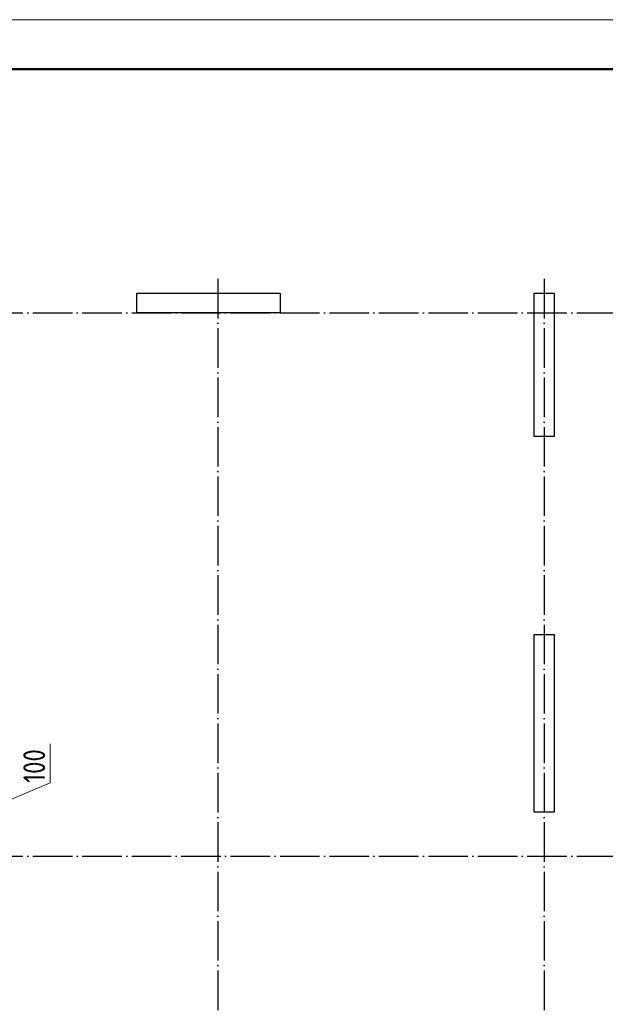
# Model space of a CAD drawing. Header units: millimetres. Extents: x -49773 to 2322955, y -3321 to 58485.
# Tile 175 of 256: x 727219 to 733142, y 30567 to 40533. Entities that reach past the tile are written whole.
import ezdxf

# ---------------------------------------------------------------- set-up
doc = ezdxf.new("R2010")
doc.units = ezdxf.units.MM
doc.linetypes.add('______11', pattern=[500, 400, -50, 0, -50])
doc.linetypes.add('______5', pattern=[1100, 800, -100, 100, -100])
doc.layers.add('Standard', color=7, linetype='Continuous', lineweight=25)
doc.layers.add('Размерная линия_ общее', color=7, linetype='Continuous', lineweight=13)
doc.layers.add('Осевая линия_ общее', color=7, linetype='______5', lineweight=13, true_color=0xa0a0a0)
doc.styles.add('ISOCPEUR', font='txt')

msp = doc.modelspace()

# ---------------------------------------------------------------- linework, layer by layer
at = {"color": 7, "linetype": 'Continuous', "lineweight": 25, "transparency": 33554687}
for p, q in [((728403.9, 37565.4), (728403.9, 37765.4)), ((728403.9, 37765.4), (729853.9, 37765.4)), ((729853.9, 37765.4), (729853.9, 37565.4)), ((732423.9, 36315.4), (732423.9, 37765.4)), ((732423.9, 37765.4), (732623.9, 37765.4)), ((732623.9, 37765.4), (732623.9, 36315.4)), ((729853.9, 37565.4), (728403.9, 37565.4)), ((732623.9, 36315.4), (732423.9, 36315.4)), ((732423.9, 32510.4), (732423.9, 34310.4)), ((732423.9, 34310.4), (732623.9, 34310.4)), ((732623.9, 34310.4), (732623.9, 32510.4)), ((732623.9, 32510.4), (732423.9, 32510.4))]:
    msp.add_line(p, q, dxfattribs=at)
at = {"layer": 'Standard', "color": 7, "linetype": 'Continuous', "lineweight": 13, "transparency": 33554687}
msp.add_lwpolyline([(685172.9, -1466.6), (744572.9, -1466.6), (744572.9, 40533.4), (685172.9, 40533.4), (685172.9, -1466.6)], close=True, dxfattribs=at)
at = {"layer": 'Standard', "color": 7, "linetype": 'Continuous', "lineweight": 50, "transparency": 33554687}
msp.add_lwpolyline([(687172.9, 40033.4), (744072.9, 40033.4), (744072.9, -966.6), (687172.9, -966.6), (687172.9, 40033.4)], close=True, dxfattribs=at)
at = {"layer": 'Осевая линия_ общее', "color": 253, "linetype": '______11', "lineweight": -3, "true_color": 0xa0a0a0, "transparency": 33554687}
for p, q in [((729223.9, 37910.2), (729223.9, 21050.9)), ((732523.9, 37910.2), (732523.9, 21050.9)), ((690343.9, 37565.4), (734858.9, 37565.4)), ((690343.9, 32065.4), (734858.9, 32065.4))]:
    msp.add_line(p, q, dxfattribs=at)
at = {"layer": 'Размерная линия_ общее', "color": 7, "linetype": 'Continuous', "lineweight": 13, "transparency": 33554687}
for p, q in [((727525.3, 32807.8), (727525.3, 33203.8)), ((726752.5, 32480.6), (727525.3, 32807.8))]:
    msp.add_line(p, q, dxfattribs=at)

# ---------------------------------------------------------------- texts
at = {"layer": 'Размерная линия_ общее', "color": 7, "linetype": 'Continuous', "lineweight": 25, "transparency": 33554687, "insert": (727475.3, 32807.8), "char_height": 220, "width": 508.571, "attachment_point": 7, "rotation": 90, "style": 'ISOCPEUR'}
msp.add_mtext('\\W0.83;100', dxfattribs=at)

doc.saveas('drawing.dxf')
